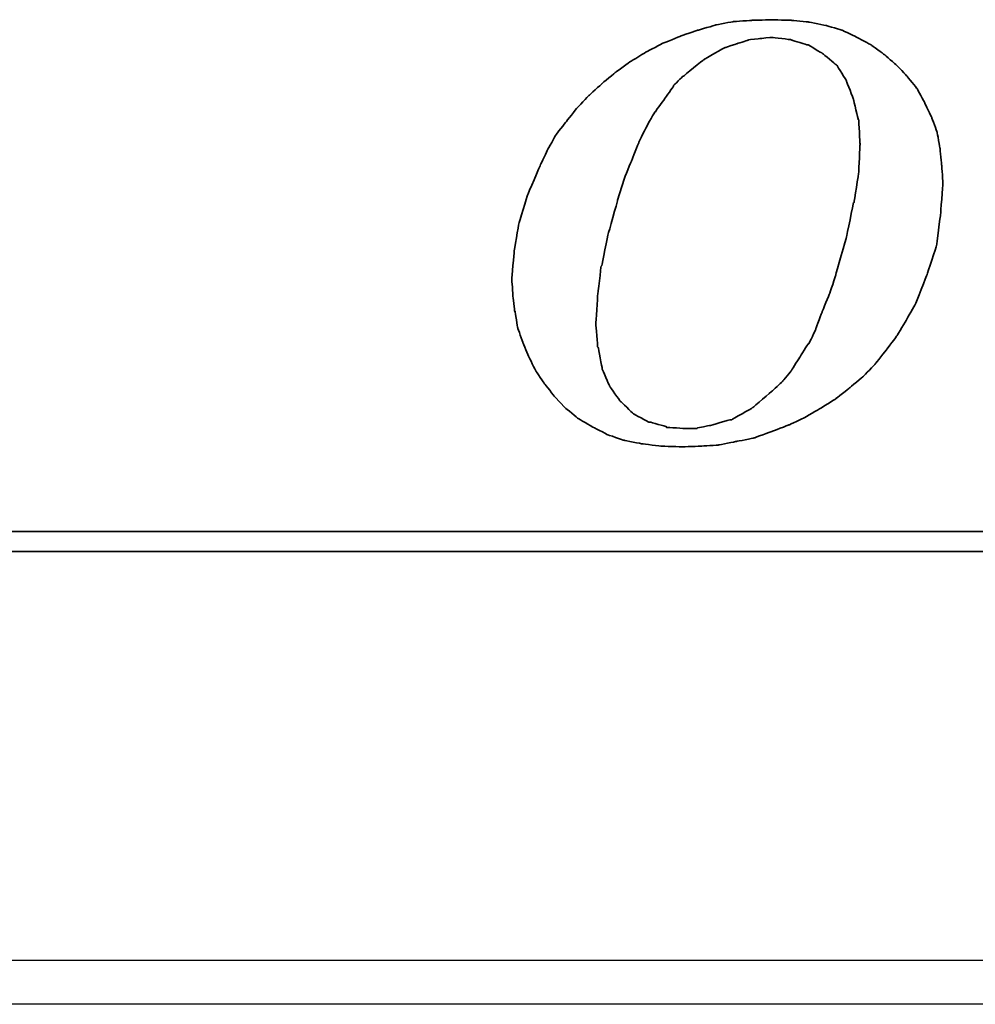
# Model space of a CAD drawing. Header units: millimetres. Extents: x 443 to 3685, y -1599 to 860.
# Tile 80 of 256: x 780 to 791, y -1259 to -1248. Entities that reach past the tile are written whole.
import ezdxf

# ---------------------------------------------------------------- set-up
doc = ezdxf.new("R2010")
doc.units = ezdxf.units.MM
doc.layers.get('0').update_dxf_attribs({"linetype": 'CONTINUOUS'})
doc.layers.add('DIM', color=4, linetype='CONTINUOUS')
doc.layers.add('layer 1', color=7, linetype='CONTINUOUS')

# ---------------------------------------------------------------- blocks, each defined once
blk = doc.blocks.new('TBI MOTION logo(完整正式版)')
at = {"layer": 'layer 1', "color": 22, "lineweight": 35}
for points, knots in [([(-11.34375, -6.98375), (-11.34375, -6.98375), (-10.91375, -7.43875), (-10.91375, -7.43875), (-10.91375, -7.43875), (-10.91375, -7.43875), (-10.38625, -7.87125), (-10.38625, -7.87125), (-10.38625, -7.87125), (-10.38625, -7.87125), (-9.81125, -8.20375), (-9.81125, -8.20375), (-9.81125, -8.20375), (-9.81125, -8.20375), (-9.21125, -8.51875), (-9.21125, -8.51875), (-9.21125, -8.51875), (-9.21125, -8.51875), (-8.51625, -8.75875), (-8.51625, -8.75875), (-8.51625, -8.75875), (-8.51625, -8.75875), (-7.77125, -8.90375), (-7.77125, -8.90375), (-7.77125, -8.90375), (-7.77125, -8.90375), (-6.97875, -8.99875), (-6.97875, -8.99875), (-6.97875, -8.99875), (-6.97875, -8.99875), (-6.14125, -9.02375), (-6.14125, -9.02375), (-6.14125, -9.02375), (-6.14125, -9.02375), (-5.37125, -8.99875), (-5.37125, -8.99875), (-5.37125, -8.99875), (-5.37125, -8.99875), (-4.65375, -8.94875), (-4.65375, -8.94875), (-4.65375, -8.94875), (-4.65375, -8.94875), (-3.93375, -8.80625), (-3.93375, -8.80625), (-3.93375, -8.80625), (-3.93375, -8.80625), (-3.21375, -8.66375), (-3.21375, -8.66375), (-3.21375, -8.66375), (-3.21375, -8.66375), (-2.49375, -8.39875), (-2.49375, -8.39875), (-2.49375, -8.39875), (-2.49375, -8.39875), (-1.79875, -8.13375), (-1.79875, -8.13375), (-1.79875, -8.13375), (-1.79875, -8.13375), (-1.17375, -7.84375), (-1.17375, -7.84375), (-1.17375, -7.84375), (-1.17375, -7.84375), (-0.52375, -7.46375), (-0.52375, -7.46375), (-0.52375, -7.46375), (-0.52375, -7.46375), (0.10124, -7.07875), (0.10124, -7.07875), (0.10124, -7.07875), (0.10124, -7.07875), (0.67625, -6.62375), (0.67625, -6.62375), (0.67625, -6.62375), (0.67625, -6.62375), (1.24874, -6.14375), (1.24874, -6.14375), (1.24874, -6.14375), (1.24874, -6.14375), (1.72874, -5.64125), (1.72874, -5.64125), (1.72874, -5.64125), (1.72874, -5.64125), (2.18624, -5.06375), (2.18624, -5.06375), (2.18624, -5.06375), (2.18624, -5.06375), (2.61625, -4.48874), (2.61625, -4.48874), (2.61625, -4.48874), (2.61625, -4.48874), (3.00125, -3.83874), (3.00125, -3.83874), (3.00125, -3.83874), (3.00125, -3.83874), (3.36124, -3.21374), (3.36124, -3.21374), (3.36124, -3.21374), (3.36124, -3.21374), (3.84374, -1.99125), (3.84374, -1.99125), (3.84374, -1.99125), (3.84374, -1.99125), (4.22625, -0.81875), (4.22625, -0.81875), (4.22625, -0.81875), (4.22625, -0.81875), (4.39125, 0.45624), (4.39125, 0.45624), (4.39125, 0.45624), (4.39125, 0.45624), (4.48874, 1.70124), (4.48874, 1.70124), (4.48874, 1.70124), (4.48874, 1.70124), (4.43874, 2.44625), (4.43874, 2.44625), (4.43874, 2.44625), (4.43874, 2.44625), (4.36874, 3.14125), (4.36874, 3.14125), (4.36874, 3.14125), (4.36874, 3.14125), (4.25125, 3.81125), (4.25125, 3.81125), (4.25125, 3.81125), (4.25125, 3.81125), (4.03124, 4.41125), (4.03124, 4.41125), (4.03124, 4.41125), (4.03124, 4.41125), (3.74374, 5.01125), (3.74374, 5.01125), (3.74374, 5.01125), (3.74374, 5.01125), (3.43124, 5.58875), (3.43124, 5.58875), (3.43124, 5.58875), (3.43124, 5.58875), (3.02625, 6.09125), (3.02625, 6.09125), (3.02625, 6.09125), (3.02625, 6.09125), (2.59374, 6.54875), (2.59374, 6.54875), (2.59374, 6.54875), (2.59374, 6.54875), (2.09124, 6.98125), (2.09124, 6.98125), (2.09124, 6.98125), (2.09124, 6.98125), (1.56124, 7.36625), (1.56124, 7.36625), (1.56124, 7.36625), (1.56124, 7.36625), (0.98624, 7.67625), (0.98624, 7.67625), (0.98624, 7.67625), (0.98624, 7.67625), (0.38624, 7.96375), (0.38624, 7.96375), (0.38624, 7.96375), (0.38624, 7.96375), (-0.25875, 8.15625), (-0.25875, 8.15625), (-0.25875, 8.15625), (-0.25875, 8.15625), (-0.98125, 8.30125), (-0.98125, 8.30125), (-0.98125, 8.30125), (-0.98125, 8.30125), (-1.70124, 8.37125), (-1.70124, 8.37125), (-1.70124, 8.37125), (-1.70124, 8.37125), (-2.49375, 8.39624), (-2.49375, 8.39624), (-2.49375, 8.39624), (-2.49375, 8.39624), (-3.28625, 8.37125), (-3.28625, 8.37125), (-3.28625, 8.37125), (-3.28625, 8.37125), (-4.05125, 8.32125), (-4.05125, 8.32125), (-4.05125, 8.32125), (-4.05125, 8.32125), (-4.77375, 8.18125), (-4.77375, 8.18125), (-4.77375, 8.18125), (-4.77375, 8.18125), (-5.51625, 7.96375), (-5.51625, 7.96375), (-5.51625, 7.96375), (-5.51625, 7.96375), (-6.21125, 7.72625), (-6.21125, 7.72625), (-6.21125, 7.72625), (-6.21125, 7.72625), (-6.92875, 7.43625), (-6.92875, 7.43625), (-6.92875, 7.43625), (-6.92875, 7.43625), (-7.57875, 7.10125), (-7.57875, 7.10125), (-7.57875, 7.10125), (-7.57875, 7.10125), (-8.24875, 6.69125), (-8.24875, 6.69125), (-8.24875, 6.69125), (-8.24875, 6.69125), (-8.84875, 6.26125), (-8.84875, 6.26125), (-8.84875, 6.26125), (-8.84875, 6.26125), (-9.42625, 5.78125), (-9.42625, 5.78125), (-9.42625, 5.78125), (-9.42625, 5.78125), (-9.95375, 5.30125), (-9.95375, 5.30125), (-9.95375, 5.30125), (-9.95375, 5.30125), (-10.43375, 4.79624), (-10.43375, 4.79624), (-10.43375, 4.79624), (-10.43375, 4.79624), (-10.88875, 4.22125), (-10.88875, 4.22125), (-10.88875, 4.22125), (-10.88875, 4.22125), (-11.29875, 3.69375), (-11.29875, 3.69375), (-11.29875, 3.69375), (-11.29875, 3.69375), (-11.63375, 3.09125), (-11.63375, 3.09125), (-11.63375, 3.09125), (-11.63375, 3.09125), (-11.91875, 2.49625), (-11.91875, 2.49625), (-11.91875, 2.49625), (-11.91875, 2.49625), (-12.44875, 1.24625), (-12.44875, 1.24625), (-12.44875, 1.24625), (-12.44875, 1.24625), (-12.80875, 0.06874), (-12.80875, 0.06874), (-12.80875, 0.06874), (-12.80875, 0.06874), (-12.99875, -1.07875), (-12.99875, -1.07875), (-12.99875, -1.07875), (-12.99875, -1.07875), (-13.09375, -2.18375), (-13.09375, -2.18375), (-13.09375, -2.18375), (-13.09375, -2.18375), (-13.04875, -2.85375), (-13.04875, -2.85375), (-13.04875, -2.85375), (-13.04875, -2.85375), (-12.97375, -3.50375), (-12.97375, -3.50375), (-12.97375, -3.50375), (-12.97375, -3.50375), (-12.95375, -3.50375), (-12.95375, -3.50375), (-12.95375, -3.50375), (-12.95375, -3.50375), (-12.85375, -4.17375), (-12.85375, -4.17375), (-12.85375, -4.17375), (-12.85375, -4.17375), (-12.63875, -4.77624), (-12.63875, -4.77624), (-12.63875, -4.77624), (-12.63875, -4.77624), (-12.39875, -5.35125), (-12.39875, -5.35125), (-12.39875, -5.35125), (-12.39875, -5.35125), (-12.11375, -5.92875), (-12.11375, -5.92875), (-12.11375, -5.92875), (-12.11375, -5.92875), (-11.75375, -6.45375), (-11.75375, -6.45375), (-11.75375, -6.45375), (-11.75375, -6.45375), (-11.34375, -6.98375), (-11.34375, -6.98375)], [0, 0, 0, 0, 0.01369863, 0.01369863, 0.01369863, 0.01369864, 0.02739726, 0.02739726, 0.02739726, 0.02739727, 0.04109589, 0.04109589, 0.04109589, 0.0410959, 0.05479452, 0.05479452, 0.05479452, 0.05479453, 0.06849315, 0.06849315, 0.06849315, 0.06849316, 0.08219178, 0.08219178, 0.08219178, 0.08219179, 0.09589041, 0.09589041, 0.09589041, 0.09589042, 0.10958904, 0.10958904, 0.10958904, 0.10958905, 0.12328767, 0.12328767, 0.12328767, 0.12328768, 0.1369863, 0.1369863, 0.1369863, 0.13698631, 0.15068493, 0.15068493, 0.15068493, 0.15068494, 0.16438356, 0.16438356, 0.16438356, 0.16438357, 0.17808219, 0.17808219, 0.17808219, 0.1780822, 0.19178082, 0.19178082, 0.19178082, 0.19178083, 0.20547945, 0.20547945, 0.20547945, 0.20547946, 0.21917808, 0.21917808, 0.21917808, 0.21917809, 0.23287671, 0.23287671, 0.23287671, 0.23287672, 0.24657534, 0.24657534, 0.24657534, 0.24657535, 0.26027397, 0.26027397, 0.26027397, 0.26027398, 0.2739726, 0.2739726, 0.2739726, 0.27397261, 0.28767123, 0.28767123, 0.28767123, 0.28767124, 0.30136986, 0.30136986, 0.30136986, 0.30136987, 0.31506849, 0.31506849, 0.31506849, 0.3150685, 0.32876712, 0.32876712, 0.32876712, 0.32876713, 0.34246575, 0.34246575, 0.34246575, 0.34246576, 0.35616438, 0.35616438, 0.35616438, 0.35616439, 0.36986301, 0.36986301, 0.36986301, 0.36986302, 0.38356164, 0.38356164, 0.38356164, 0.38356165, 0.39726027, 0.39726027, 0.39726027, 0.39726028, 0.4109589, 0.4109589, 0.4109589, 0.41095891, 0.42465753, 0.42465753, 0.42465753, 0.42465754, 0.43835616, 0.43835616, 0.43835616, 0.43835617, 0.45205479, 0.45205479, 0.45205479, 0.4520548, 0.46575342, 0.46575342, 0.46575342, 0.46575343, 0.47945205, 0.47945205, 0.47945205, 0.47945206, 0.49315068, 0.49315068, 0.49315068, 0.49315069, 0.50684932, 0.50684932, 0.50684932, 0.50684933, 0.52054795, 0.52054795, 0.52054795, 0.52054796, 0.53424658, 0.53424658, 0.53424658, 0.53424659, 0.54794521, 0.54794521, 0.54794521, 0.54794522, 0.56164384, 0.56164384, 0.56164384, 0.56164385, 0.57534247, 0.57534247, 0.57534247, 0.57534248, 0.5890411, 0.5890411, 0.5890411, 0.58904111, 0.60273973, 0.60273973, 0.60273973, 0.60273974, 0.61643836, 0.61643836, 0.61643836, 0.61643837, 0.63013699, 0.63013699, 0.63013699, 0.630137, 0.64383562, 0.64383562, 0.64383562, 0.64383563, 0.65753425, 0.65753425, 0.65753425, 0.65753426, 0.67123288, 0.67123288, 0.67123288, 0.67123289, 0.68493151, 0.68493151, 0.68493151, 0.68493152, 0.69863014, 0.69863014, 0.69863014, 0.69863015, 0.71232877, 0.71232877, 0.71232877, 0.71232878, 0.7260274, 0.7260274, 0.7260274, 0.72602741, 0.73972603, 0.73972603, 0.73972603, 0.73972604, 0.75342466, 0.75342466, 0.75342466, 0.75342467, 0.76712329, 0.76712329, 0.76712329, 0.7671233, 0.78082192, 0.78082192, 0.78082192, 0.78082193, 0.79452055, 0.79452055, 0.79452055, 0.79452056, 0.80821918, 0.80821918, 0.80821918, 0.80821919, 0.82191781, 0.82191781, 0.82191781, 0.82191782, 0.83561644, 0.83561644, 0.83561644, 0.83561645, 0.84931507, 0.84931507, 0.84931507, 0.84931508, 0.8630137, 0.8630137, 0.8630137, 0.86301371, 0.87671233, 0.87671233, 0.87671233, 0.87671234, 0.89041096, 0.89041096, 0.89041096, 0.89041097, 0.90410959, 0.90410959, 0.90410959, 0.9041096, 0.91780822, 0.91780822, 0.91780822, 0.91780823, 0.93150685, 0.93150685, 0.93150685, 0.93150686, 0.94520548, 0.94520548, 0.94520548, 0.94520549, 0.95890411, 0.95890411, 0.95890411, 0.95890412, 0.97260274, 0.97260274, 0.97260274, 0.97260275, 0.98630137, 0.98630137, 0.98630137, 0.98630138, 1, 1, 1, 1]), ([(-8.77875, 1.03124), (-8.77875, 1.03124), (-8.51625, 1.89625), (-8.51625, 1.89625), (-8.51625, 1.89625), (-8.51625, 1.89625), (-8.20375, 2.66375), (-8.20375, 2.66375), (-8.20375, 2.66375), (-8.20375, 2.66375), (-7.91625, 3.38125), (-7.91625, 3.38125), (-7.91625, 3.38125), (-7.91625, 3.38125), (-7.91625, 3.40624), (-7.91625, 3.40624), (-7.91625, 3.40624), (-7.91625, 3.40624), (-7.57875, 4.07624), (-7.57875, 4.07624), (-7.57875, 4.07624), (-7.57875, 4.07624), (-7.24375, 4.65125), (-7.24375, 4.65125), (-7.24375, 4.65125), (-7.24375, 4.65125), (-7.21875, 4.65125), (-7.21875, 4.65125), (-7.21875, 4.65125), (-7.21875, 4.65125), (-7.21875, 4.67624), (-7.21875, 4.67624), (-7.21875, 4.67624), (-7.21875, 4.67624), (-6.83625, 5.20375), (-6.83625, 5.20375), (-6.83625, 5.20375), (-6.83625, 5.20375), (-6.49875, 5.68625), (-6.49875, 5.68625), (-6.49875, 5.68625), (-6.49875, 5.68625), (-6.49875, 5.70625), (-6.49875, 5.70625), (-6.49875, 5.70625), (-6.49875, 5.70625), (-6.11625, 6.09125), (-6.11625, 6.09125), (-6.11625, 6.09125), (-6.11625, 6.09125), (-6.09125, 6.09125), (-6.09125, 6.09125), (-6.09125, 6.09125), (-6.09125, 6.09125), (-5.27375, 6.76625), (-5.27375, 6.76625), (-5.27375, 6.76625), (-5.27375, 6.76625), (-5.24875, 6.76625), (-5.24875, 6.76625), (-5.24875, 6.76625), (-5.24875, 6.76625), (-5.24875, 6.78625), (-5.24875, 6.78625), (-5.24875, 6.78625), (-5.24875, 6.78625), (-4.38875, 7.26624), (-4.38875, 7.26624), (-4.38875, 7.26624), (-4.38875, 7.26624), (-4.36125, 7.26624), (-4.36125, 7.26624), (-4.36125, 7.26624), (-4.36125, 7.26624), (-3.93375, 7.41125), (-3.93375, 7.41125), (-3.93375, 7.41125), (-3.93375, 7.41125), (-3.47375, 7.55625), (-3.47375, 7.55625), (-3.47375, 7.55625), (-3.47375, 7.55625), (-3.45375, 7.55625), (-3.45375, 7.55625), (-3.45375, 7.55625), (-3.45375, 7.55625), (-3.42875, 7.58124), (-3.42875, 7.58124), (-3.42875, 7.58124), (-3.42875, 7.58124), (-2.97375, 7.62625), (-2.97375, 7.62625), (-2.97375, 7.62625), (-2.97375, 7.62625), (-2.49375, 7.67625), (-2.49375, 7.67625), (-2.49375, 7.67625), (-2.49375, 7.67625), (-2.46875, 7.67625), (-2.46875, 7.67625), (-2.46875, 7.67625), (-2.46875, 7.67625), (-1.70124, 7.58124), (-1.70124, 7.58124), (-1.70124, 7.58124), (-1.70124, 7.58124), (-1.67875, 7.55625), (-1.67875, 7.55625), (-1.67875, 7.55625), (-1.67875, 7.55625), (-1.65375, 7.55625), (-1.65375, 7.55625), (-1.65375, 7.55625), (-1.65375, 7.55625), (-1.03125, 7.36625), (-1.03125, 7.36625), (-1.03125, 7.36625), (-1.03125, 7.36625), (-1.00625, 7.36625), (-1.00625, 7.36625), (-1.00625, 7.36625), (-1.00625, 7.36625), (-0.43124, 7.02624), (-0.43124, 7.02624), (-0.43124, 7.02624), (-0.43124, 7.02624), (-0.40625, 7.00624), (-0.40625, 7.00624), (-0.40625, 7.00624), (-0.40625, 7.00624), (0.12124, 6.57124), (0.12124, 6.57124), (0.12124, 6.57124), (0.12124, 6.57124), (0.14624, 6.54875), (0.14624, 6.54875), (0.14624, 6.54875), (0.14624, 6.54875), (0.17124, 6.52375), (0.17124, 6.52375), (0.17124, 6.52375), (0.17124, 6.52375), (0.55625, 5.89875), (0.55625, 5.89875), (0.55625, 5.89875), (0.55625, 5.89875), (0.55625, 5.87625), (0.55625, 5.87625), (0.55625, 5.87625), (0.55625, 5.87625), (0.84124, 5.15625), (0.84124, 5.15625), (0.84124, 5.15625), (0.84124, 5.15625), (0.84124, 5.13125), (0.84124, 5.13125), (0.84124, 5.13125), (0.84124, 5.13125), (1.03624, 4.31875), (1.03624, 4.31875), (1.03624, 4.31875), (1.03624, 4.31875), (1.05624, 4.31875), (1.05624, 4.31875), (1.05624, 4.31875), (1.05624, 4.31875), (1.05624, 4.29125), (1.05624, 4.29125), (1.05624, 4.29125), (1.05624, 4.29125), (1.10625, 3.33125), (1.10625, 3.33125), (1.10625, 3.33125), (1.10625, 3.33125), (1.10625, 3.30875), (1.10625, 3.30875), (1.10625, 3.30875), (1.10625, 3.30875), (1.05624, 2.20624), (1.05624, 2.20624), (1.05624, 2.20624), (1.05624, 2.20624), (1.05624, 2.18124), (1.05624, 2.18124), (1.05624, 2.18124), (1.05624, 2.18124), (0.86624, 0.93624), (0.86624, 0.93624), (0.86624, 0.93624), (0.86624, 0.93624), (0.84124, 0.93624), (0.84124, 0.93624), (0.84124, 0.93624), (0.84124, 0.93624), (0.55625, -0.45874), (0.55625, -0.45874), (0.55625, -0.45874), (0.55625, -0.45874), (0.12124, -1.99125), (0.12124, -1.99125), (0.12124, -1.99125), (0.12124, -1.99125), (0.12124, -2.01874), (0.12124, -2.01874), (0.12124, -2.01874), (0.12124, -2.01874), (-0.13874, -2.78375), (-0.13874, -2.78375), (-0.13874, -2.78375), (-0.13874, -2.78375), (-0.43124, -3.50375), (-0.43124, -3.50375), (-0.43124, -3.50375), (-0.43124, -3.50375), (-0.69375, -4.19875), (-0.69375, -4.19875), (-0.69375, -4.19875), (-0.69375, -4.19875), (-0.69375, -4.22375), (-0.69375, -4.22375), (-0.69375, -4.22375), (-0.69375, -4.22375), (-0.98125, -4.82374), (-0.98125, -4.82374), (-0.98125, -4.82374), (-0.98125, -4.82374), (-1.00625, -4.82374), (-1.00625, -4.82374), (-1.00625, -4.82374), (-1.00625, -4.82374), (-1.33875, -5.35125), (-1.33875, -5.35125), (-1.33875, -5.35125), (-1.33875, -5.35125), (-1.67875, -5.87875), (-1.67875, -5.87875), (-1.67875, -5.87875), (-1.67875, -5.87875), (-1.67875, -5.90375), (-1.67875, -5.90375), (-1.67875, -5.90375), (-1.67875, -5.90375), (-2.05875, -6.35875), (-2.05875, -6.35875), (-2.05875, -6.35875), (-2.05875, -6.35875), (-2.08375, -6.38375), (-2.08375, -6.38375), (-2.08375, -6.38375), (-2.08375, -6.38375), (-2.46875, -6.74375), (-2.46875, -6.74375), (-2.46875, -6.74375), (-2.46875, -6.74375), (-3.25875, -7.41625), (-3.25875, -7.41625), (-3.25875, -7.41625), (-3.25875, -7.41625), (-3.28625, -7.43875), (-3.28625, -7.43875), (-3.28625, -7.43875), (-3.28625, -7.43875), (-4.12375, -7.91875), (-4.12375, -7.91875), (-4.12375, -7.91875), (-4.12375, -7.91875), (-4.14875, -7.91875), (-4.14875, -7.91875), (-4.14875, -7.91875), (-4.14875, -7.91875), (-4.17125, -7.91875), (-4.17125, -7.91875), (-4.17125, -7.91875), (-4.17125, -7.91875), (-5.03375, -8.15875), (-5.03375, -8.15875), (-5.03375, -8.15875), (-5.03375, -8.15875), (-5.51625, -8.25625), (-5.51625, -8.25625), (-5.51625, -8.25625), (-5.51625, -8.25625), (-5.54125, -8.27875), (-5.54125, -8.27875), (-5.54125, -8.27875), (-5.54125, -8.27875), (-5.56375, -8.27875), (-5.56375, -8.27875), (-5.56375, -8.27875), (-5.56375, -8.27875), (-5.99625, -8.27875), (-5.99625, -8.27875), (-5.99625, -8.27875), (-5.99625, -8.27875), (-6.76375, -8.23125), (-6.76375, -8.23125), (-6.76375, -8.23125), (-6.76375, -8.23125), (-6.78875, -8.23125), (-6.78875, -8.23125), (-6.78875, -8.23125), (-6.78875, -8.23125), (-6.78875, -8.20375), (-6.78875, -8.20375), (-6.78875, -8.20375), (-6.78875, -8.20375), (-7.45875, -8.01375), (-7.45875, -8.01375), (-7.45875, -8.01375), (-7.45875, -8.01375), (-7.48375, -8.01375), (-7.48375, -8.01375), (-7.48375, -8.01375), (-7.48375, -8.01375), (-7.50875, -8.01375), (-7.50875, -8.01375), (-7.50875, -8.01375), (-7.50875, -8.01375), (-8.13125, -7.67875), (-8.13125, -7.67875), (-8.13125, -7.67875), (-8.13125, -7.67875), (-8.15625, -7.65375), (-8.15625, -7.65375), (-8.15625, -7.65375), (-8.15625, -7.65375), (-8.65875, -7.17375), (-8.65875, -7.17375), (-8.65875, -7.17375), (-8.65875, -7.17375), (-8.68375, -7.14875), (-8.68375, -7.14875), (-8.68375, -7.14875), (-8.68375, -7.14875), (-9.08875, -6.57375), (-9.08875, -6.57375), (-9.08875, -6.57375), (-9.08875, -6.57375), (-9.11375, -6.54875), (-9.11375, -6.54875), (-9.11375, -6.54875), (-9.11375, -6.54875), (-9.11375, -6.52875), (-9.11375, -6.52875), (-9.11375, -6.52875), (-9.11375, -6.52875), (-9.40375, -5.85375), (-9.40375, -5.85375), (-9.40375, -5.85375), (-9.40375, -5.85375), (-9.40375, -5.82875), (-9.40375, -5.82875), (-9.40375, -5.82875), (-9.40375, -5.82875), (-9.56875, -4.96875), (-9.56875, -4.96875), (-9.56875, -4.96875), (-9.56875, -4.96875), (-9.59375, -4.94375), (-9.59375, -4.94375), (-9.59375, -4.94375), (-9.59375, -4.94375), (-9.66375, -4.03375), (-9.66375, -4.03375), (-9.66375, -4.03375), (-9.66375, -4.03375), (-9.66375, -4.00875), (-9.66375, -4.00875), (-9.66375, -4.00875), (-9.66375, -4.00875), (-9.59375, -2.85375), (-9.59375, -2.85375), (-9.59375, -2.85375), (-9.59375, -2.85375), (-9.45125, -1.65875), (-9.45125, -1.65875), (-9.45125, -1.65875), (-9.45125, -1.65875), (-9.42625, -1.63375), (-9.42625, -1.63375), (-9.42625, -1.63375), (-9.42625, -1.63375), (-9.16125, -0.33875), (-9.16125, -0.33875), (-9.16125, -0.33875), (-9.16125, -0.33875), (-8.77875, 1.00624), (-8.77875, 1.00624), (-8.77875, 1.00624), (-8.77875, 1.00624), (-8.77875, 1.03124), (-8.77875, 1.03124)], [0, 0, 0, 0, 0.01020408, 0.01020408, 0.01020408, 0.01020409, 0.02040816, 0.02040816, 0.02040816, 0.02040817, 0.03061224, 0.03061224, 0.03061224, 0.03061225, 0.04081633, 0.04081633, 0.04081633, 0.04081634, 0.05102041, 0.05102041, 0.05102041, 0.05102042, 0.06122449, 0.06122449, 0.06122449, 0.0612245, 0.07142857, 0.07142857, 0.07142857, 0.07142858, 0.08163265, 0.08163265, 0.08163265, 0.08163266, 0.09183673, 0.09183673, 0.09183673, 0.09183674, 0.10204082, 0.10204082, 0.10204082, 0.10204083, 0.1122449, 0.1122449, 0.1122449, 0.11224491, 0.12244898, 0.12244898, 0.12244898, 0.12244899, 0.13265306, 0.13265306, 0.13265306, 0.13265307, 0.14285714, 0.14285714, 0.14285714, 0.14285715, 0.15306122, 0.15306122, 0.15306122, 0.15306123, 0.16326531, 0.16326531, 0.16326531, 0.16326532, 0.17346939, 0.17346939, 0.17346939, 0.1734694, 0.18367347, 0.18367347, 0.18367347, 0.18367348, 0.19387755, 0.19387755, 0.19387755, 0.19387756, 0.20408163, 0.20408163, 0.20408163, 0.20408164, 0.21428571, 0.21428571, 0.21428571, 0.21428572, 0.2244898, 0.2244898, 0.2244898, 0.22448981, 0.23469388, 0.23469388, 0.23469388, 0.23469389, 0.24489796, 0.24489796, 0.24489796, 0.24489797, 0.25510204, 0.25510204, 0.25510204, 0.25510205, 0.26530612, 0.26530612, 0.26530612, 0.26530613, 0.2755102, 0.2755102, 0.2755102, 0.27551021, 0.28571429, 0.28571429, 0.28571429, 0.2857143, 0.29591837, 0.29591837, 0.29591837, 0.29591838, 0.30612245, 0.30612245, 0.30612245, 0.30612246, 0.31632653, 0.31632653, 0.31632653, 0.31632654, 0.32653061, 0.32653061, 0.32653061, 0.32653062, 0.33673469, 0.33673469, 0.33673469, 0.3367347, 0.34693878, 0.34693878, 0.34693878, 0.34693879, 0.35714286, 0.35714286, 0.35714286, 0.35714287, 0.36734694, 0.36734694, 0.36734694, 0.36734695, 0.37755102, 0.37755102, 0.37755102, 0.37755103, 0.3877551, 0.3877551, 0.3877551, 0.38775511, 0.39795918, 0.39795918, 0.39795918, 0.39795919, 0.40816327, 0.40816327, 0.40816327, 0.40816328, 0.41836735, 0.41836735, 0.41836735, 0.41836736, 0.42857143, 0.42857143, 0.42857143, 0.42857144, 0.43877551, 0.43877551, 0.43877551, 0.43877552, 0.44897959, 0.44897959, 0.44897959, 0.4489796, 0.45918367, 0.45918367, 0.45918367, 0.45918368, 0.46938776, 0.46938776, 0.46938776, 0.46938777, 0.47959184, 0.47959184, 0.47959184, 0.47959185, 0.48979592, 0.48979592, 0.48979592, 0.48979593, 0.5, 0.5, 0.5, 0.50000001, 0.51020408, 0.51020408, 0.51020408, 0.51020409, 0.52040816, 0.52040816, 0.52040816, 0.52040817, 0.53061224, 0.53061224, 0.53061224, 0.53061225, 0.54081633, 0.54081633, 0.54081633, 0.54081634, 0.55102041, 0.55102041, 0.55102041, 0.55102042, 0.56122449, 0.56122449, 0.56122449, 0.5612245, 0.57142857, 0.57142857, 0.57142857, 0.57142858, 0.58163265, 0.58163265, 0.58163265, 0.58163266, 0.59183673, 0.59183673, 0.59183673, 0.59183674, 0.60204082, 0.60204082, 0.60204082, 0.60204083, 0.6122449, 0.6122449, 0.6122449, 0.61224491, 0.62244898, 0.62244898, 0.62244898, 0.62244899, 0.63265306, 0.63265306, 0.63265306, 0.63265307, 0.64285714, 0.64285714, 0.64285714, 0.64285715, 0.65306122, 0.65306122, 0.65306122, 0.65306123, 0.66326531, 0.66326531, 0.66326531, 0.66326532, 0.67346939, 0.67346939, 0.67346939, 0.6734694, 0.68367347, 0.68367347, 0.68367347, 0.68367348, 0.69387755, 0.69387755, 0.69387755, 0.69387756, 0.70408163, 0.70408163, 0.70408163, 0.70408164, 0.71428571, 0.71428571, 0.71428571, 0.71428572, 0.7244898, 0.7244898, 0.7244898, 0.72448981, 0.73469388, 0.73469388, 0.73469388, 0.73469389, 0.74489796, 0.74489796, 0.74489796, 0.74489797, 0.75510204, 0.75510204, 0.75510204, 0.75510205, 0.76530612, 0.76530612, 0.76530612, 0.76530613, 0.7755102, 0.7755102, 0.7755102, 0.77551021, 0.78571429, 0.78571429, 0.78571429, 0.7857143, 0.79591837, 0.79591837, 0.79591837, 0.79591838, 0.80612245, 0.80612245, 0.80612245, 0.80612246, 0.81632653, 0.81632653, 0.81632653, 0.81632654, 0.82653061, 0.82653061, 0.82653061, 0.82653062, 0.83673469, 0.83673469, 0.83673469, 0.8367347, 0.84693878, 0.84693878, 0.84693878, 0.84693879, 0.85714286, 0.85714286, 0.85714286, 0.85714287, 0.86734694, 0.86734694, 0.86734694, 0.86734695, 0.87755102, 0.87755102, 0.87755102, 0.87755103, 0.8877551, 0.8877551, 0.8877551, 0.88775511, 0.89795918, 0.89795918, 0.89795918, 0.89795919, 0.90816327, 0.90816327, 0.90816327, 0.90816328, 0.91836735, 0.91836735, 0.91836735, 0.91836736, 0.92857143, 0.92857143, 0.92857143, 0.92857144, 0.93877551, 0.93877551, 0.93877551, 0.93877552, 0.94897959, 0.94897959, 0.94897959, 0.9489796, 0.95918367, 0.95918367, 0.95918367, 0.95918368, 0.96938776, 0.96938776, 0.96938776, 0.96938777, 0.97959184, 0.97959184, 0.97959184, 0.97959185, 0.98979592, 0.98979592, 0.98979592, 0.98979593, 1, 1, 1, 1]), ([(75.90875, -9.47875), (75.90875, -9.47875), (75.90875, -12.28625), (75.90875, -12.28625), (75.90875, -12.28625), (75.90875, -12.28625), (75.90875, -12.47875), (75.90875, -12.47875), (75.90875, -12.47875), (75.90875, -12.47875), (75.71625, -12.47875), (75.71625, -12.47875), (75.71625, -12.47875), (75.71625, -12.47875), (-88.32875, -12.47875), (-88.32875, -12.47875), (-88.32875, -12.47875), (-88.32875, -12.47875), (-88.32875, -13.29375), (-88.32875, -13.29375), (-88.32875, -13.29375), (-88.32875, -13.29375), (82.89125, -13.29375), (82.89125, -13.29375), (82.89125, -13.29375), (82.89125, -13.29375), (75.90875, -9.47875), (75.90875, -9.47875)], [0, 0, 0, 0, 0.14285714, 0.14285714, 0.14285714, 0.14285715, 0.28571429, 0.28571429, 0.28571429, 0.2857143, 0.42857143, 0.42857143, 0.42857143, 0.42857144, 0.57142857, 0.57142857, 0.57142857, 0.57142858, 0.71428571, 0.71428571, 0.71428571, 0.71428572, 0.85714286, 0.85714286, 0.85714286, 0.85714287, 1, 1, 1, 1])]:
    blk.add_open_spline(points, degree=3, knots=knots, dxfattribs=at)

msp = doc.modelspace()

# ---------------------------------------------------------------- linework, layer by layer
at = {"linetype": 'Continuous'}
msp.add_line((932.653, -1258.321), (674.165, -1258.321), dxfattribs=at)
msp.add_open_spline([(932.532, -1258.821), (674.165, -1258.821)], degree=1, dxfattribs=at)

# ---------------------------------------------------------------- block references
at = {"layer": 'DIM', "color": 7, "xscale": 0.2802190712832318, "yscale": 0.2802190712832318, "zscale": 0.2802190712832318}
msp.add_blockref('TBI MOTION logo(完整正式版)', (789.342, -1249.92), dxfattribs=at)

doc.saveas('drawing.dxf')
